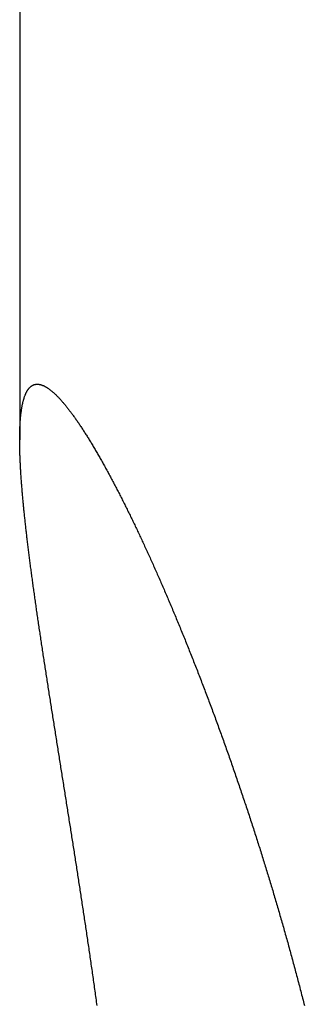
# Model space of a CAD drawing. Extents: x 637 to 3230, y 885 to 2745.
# Tile 60 of 151: x 2025 to 2055, y 1861 to 1963. Entities that reach past the tile are written whole.
import ezdxf

# ---------------------------------------------------------------- set-up
doc = ezdxf.new("R2010")
doc.units = 0
doc.layers.add('KF_GRAVIS_15_LEFT', color=7, linetype='CONTINUOUS')

# ---------------------------------------------------------------- blocks, each defined once
blk = doc.blocks.new('*U13')
at = {"layer": 'KF_GRAVIS_15_LEFT'}
for p, q in [((-191.5946, -75.6962), (-191.5946, -322.3231)), ((-191.5946, -322.3231), (-191.5946, -333.6489))]:
    blk.add_line(p, q, dxfattribs=at)
for points in [[(-183.549, -392.328, 0), (-183.576, -392.14, 0), (-183.602, -391.952, 0), (-183.628, -391.764, 0), (-183.654, -391.576, 0), (-183.68, -391.389, 0), (-183.707, -391.202, 0), (-183.733, -391.014, 0), (-183.759, -390.828, 0), (-183.786, -390.641, 0), (-183.812, -390.454, 0), (-183.838, -390.268, 0), (-183.865, -390.082, 0), (-183.891, -389.896, 0), (-183.918, -389.71, 0), (-183.944, -389.525, 0), (-183.971, -389.34, 0), (-183.997, -389.155, 0), (-184.024, -388.97, 0), (-184.05, -388.785, 0), (-184.077, -388.601, 0), (-184.103, -388.416, 0), (-184.13, -388.232, 0), (-184.156, -388.048, 0), (-184.183, -387.865, 0), (-184.21, -387.681, 0), (-184.236, -387.498, 0), (-184.263, -387.315, 0), (-184.29, -387.133, 0), (-184.316, -386.95, 0), (-184.343, -386.768, 0), (-184.37, -386.586, 0), (-184.396, -386.404, 0), (-184.423, -386.222, 0), (-184.45, -386.041, 0), (-184.476, -385.86, 0), (-184.503, -385.679, 0), (-184.53, -385.498, 0), (-184.556, -385.318, 0), (-184.583, -385.137, 0), (-184.61, -384.957, 0), (-184.637, -384.778, 0), (-184.663, -384.598, 0), (-184.69, -384.419, 0), (-184.717, -384.24, 0), (-184.743, -384.061, 0), (-184.77, -383.882, 0), (-184.797, -383.704, 0), (-184.824, -383.526, 0), (-184.85, -383.348, 0), (-184.877, -383.17, 0), (-184.904, -382.993, 0), (-184.931, -382.816, 0), (-184.957, -382.639, 0), (-184.984, -382.462, 0), (-185.011, -382.286, 0), (-185.037, -382.11, 0), (-185.064, -381.934, 0), (-185.091, -381.758, 0), (-185.117, -381.583, 0), (-185.144, -381.408, 0), (-185.171, -381.233, 0), (-185.197, -381.058, 0), (-185.224, -380.884, 0), (-185.25, -380.71, 0), (-185.277, -380.536, 0), (-185.304, -380.363, 0), (-185.33, -380.189, 0), (-185.357, -380.016, 0), (-185.383, -379.843, 0), (-185.41, -379.671, 0), (-185.436, -379.499, 0), (-185.463, -379.327, 0), (-185.489, -379.155, 0), (-185.516, -378.984, 0), (-185.542, -378.812, 0), (-185.569, -378.641, 0), (-185.595, -378.47, 0), (-185.622, -378.298, 0), (-185.648, -378.126, 0), (-185.675, -377.954, 0), (-185.702, -377.782, 0), (-185.729, -377.61, 0), (-185.756, -377.437, 0), (-185.782, -377.264, 0), (-185.809, -377.092, 0), (-185.836, -376.919, 0), (-185.863, -376.745, 0), (-185.89, -376.572, 0), (-185.918, -376.399, 0), (-185.945, -376.225, 0), (-185.972, -376.051, 0), (-185.999, -375.878, 0), (-186.027, -375.704, 0), (-186.054, -375.53, 0), (-186.081, -375.355, 0), (-186.109, -375.181, 0), (-186.136, -375.007, 0), (-186.164, -374.832, 0), (-186.191, -374.657, 0), (-186.219, -374.483, 0), (-186.246, -374.308, 0), (-186.274, -374.133, 0), (-186.301, -373.958, 0), (-186.329, -373.783, 0), (-186.357, -373.607, 0), (-186.384, -373.432, 0), (-186.412, -373.257, 0), (-186.44, -373.081, 0), (-186.468, -372.906, 0), (-186.495, -372.73, 0), (-186.523, -372.555, 0), (-186.551, -372.379, 0), (-186.579, -372.203, 0), (-186.607, -372.027, 0), (-186.635, -371.851, 0), (-186.663, -371.675, 0), (-186.691, -371.5, 0), (-186.719, -371.324, 0), (-186.747, -371.148, 0), (-186.774, -370.971, 0), (-186.802, -370.795, 0), (-186.83, -370.619, 0), (-186.858, -370.443, 0), (-186.886, -370.267, 0), (-186.914, -370.091, 0), (-186.943, -369.915, 0), (-186.971, -369.739, 0), (-186.999, -369.562, 0), (-187.027, -369.386, 0), (-187.055, -369.21, 0), (-187.083, -369.034, 0), (-187.111, -368.858, 0), (-187.139, -368.682, 0), (-187.167, -368.506, 0), (-187.195, -368.33, 0), (-187.223, -368.153, 0), (-187.251, -367.977, 0), (-187.279, -367.801, 0), (-187.307, -367.626, 0), (-187.335, -367.45, 0), (-187.363, -367.274, 0), (-187.391, -367.098, 0), (-187.419, -366.922, 0), (-187.447, -366.747, 0), (-187.475, -366.571, 0), (-187.503, -366.395, 0), (-187.531, -366.22, 0), (-187.559, -366.044, 0), (-187.587, -365.869, 0), (-187.614, -365.694, 0), (-187.642, -365.519, 0), (-187.67, -365.343, 0), (-187.698, -365.168, 0), (-187.726, -364.994, 0), (-187.754, -364.819, 0), (-187.781, -364.644, 0), (-187.809, -364.469, 0), (-187.837, -364.295, 0), (-187.864, -364.12, 0), (-187.892, -363.946, 0), (-187.92, -363.772, 0), (-187.947, -363.598, 0), (-187.975, -363.424, 0), (-188.002, -363.25, 0), (-188.03, -363.076, 0), (-188.057, -362.903, 0), (-188.085, -362.73, 0), (-188.112, -362.556, 0), (-188.14, -362.383, 0), (-188.167, -362.21, 0), (-188.194, -362.037, 0), (-188.221, -361.865, 0), (-188.249, -361.692, 0), (-188.276, -361.52, 0), (-188.303, -361.348, 0), (-188.33, -361.176, 0), (-188.357, -361.004, 0), (-188.384, -360.832, 0), (-188.411, -360.661, 0), (-188.438, -360.49, 0), (-188.465, -360.319, 0), (-188.491, -360.148, 0), (-188.518, -359.977, 0), (-188.545, -359.807, 0), (-188.571, -359.636, 0), (-188.598, -359.466, 0), (-188.625, -359.296, 0), (-188.651, -359.127, 0), (-188.678, -358.957, 0), (-188.704, -358.788, 0), (-188.73, -358.619, 0), (-188.756, -358.45, 0), (-188.783, -358.282, 0), (-188.809, -358.114, 0), (-188.835, -357.945, 0), (-188.861, -357.778, 0), (-188.887, -357.61, 0), (-188.912, -357.443, 0), (-188.938, -357.276, 0), (-188.964, -357.109, 0), (-188.99, -356.942, 0), (-189.015, -356.776, 0), (-189.041, -356.61, 0), (-189.066, -356.444, 0), (-189.091, -356.278, 0), (-189.117, -356.113, 0), (-189.142, -355.948, 0), (-189.167, -355.783, 0), (-189.192, -355.619, 0), (-189.217, -355.454, 0), (-189.242, -355.29, 0), (-189.267, -355.127, 0), (-189.291, -354.963, 0), (-189.316, -354.8, 0), (-189.34, -354.637, 0), (-189.365, -354.475, 0), (-189.389, -354.313, 0), (-189.414, -354.151, 0), (-189.438, -353.989, 0), (-189.462, -353.828, 0), (-189.486, -353.667, 0), (-189.51, -353.507, 0), (-189.534, -353.346, 0), (-189.557, -353.186, 0), (-189.581, -353.027, 0), (-189.605, -352.867, 0), (-189.628, -352.708, 0), (-189.651, -352.55, 0), (-189.675, -352.391, 0), (-189.698, -352.233, 0), (-189.721, -352.076, 0), (-189.744, -351.918, 0), (-189.767, -351.762, 0), (-189.789, -351.605, 0), (-189.812, -351.449, 0), (-189.834, -351.293, 0), (-189.857, -351.137, 0), (-189.879, -350.982, 0), (-189.901, -350.828, 0), (-189.923, -350.673, 0), (-189.945, -350.519, 0), (-189.967, -350.366, 0), (-189.989, -350.212, 0), (-190.011, -350.06, 0), (-190.032, -349.907, 0), (-190.054, -349.755, 0), (-190.075, -349.603, 0), (-190.096, -349.452, 0), (-190.117, -349.301, 0), (-190.138, -349.151, 0), (-190.159, -349.001, 0), (-190.179, -348.851, 0), (-190.2, -348.702, 0), (-190.22, -348.553, 0), (-190.241, -348.404, 0), (-190.261, -348.256, 0), (-190.281, -348.109, 0), (-190.301, -347.962, 0), (-190.321, -347.815, 0), (-190.341, -347.669, 0), (-190.36, -347.523, 0), (-190.38, -347.377, 0), (-190.399, -347.232, 0), (-190.418, -347.088, 0), (-190.437, -346.944, 0), (-190.456, -346.8, 0), (-190.475, -346.657, 0), (-190.493, -346.514, 0), (-190.512, -346.372, 0), (-190.53, -346.23, 0), (-190.548, -346.088, 0), (-190.567, -345.947, 0), (-190.585, -345.807, 0), (-190.602, -345.667, 0), (-190.62, -345.527, 0), (-190.638, -345.388, 0), (-190.655, -345.249, 0), (-190.672, -345.111, 0), (-190.689, -344.974, 0), (-190.706, -344.836, 0), (-190.723, -344.7, 0), (-190.74, -344.564, 0), (-190.756, -344.428, 0), (-190.773, -344.293, 0), (-190.789, -344.158, 0), (-190.805, -344.024, 0), (-190.821, -343.89, 0), (-190.837, -343.756, 0), (-190.853, -343.624, 0), (-190.868, -343.491, 0), (-190.883, -343.36, 0), (-190.899, -343.229, 0), (-190.914, -343.098, 0), (-190.929, -342.968, 0), (-190.943, -342.838, 0), (-190.958, -342.709, 0), (-190.972, -342.58, 0), (-190.987, -342.452, 0), (-191.001, -342.324, 0), (-191.015, -342.195, 0), (-191.029, -342.067, 0), (-191.043, -341.94, 0), (-191.056, -341.812, 0), (-191.07, -341.684, 0), (-191.083, -341.557, 0), (-191.097, -341.429, 0), (-191.11, -341.302, 0), (-191.123, -341.175, 0), (-191.136, -341.048, 0), (-191.149, -340.922, 0), (-191.162, -340.795, 0), (-191.174, -340.669, 0), (-191.187, -340.543, 0), (-191.199, -340.417, 0), (-191.211, -340.292, 0), (-191.223, -340.166, 0), (-191.235, -340.041, 0), (-191.247, -339.916, 0), (-191.258, -339.792, 0), (-191.27, -339.667, 0), (-191.281, -339.543, 0), (-191.292, -339.42, 0), (-191.303, -339.296, 0), (-191.313, -339.173, 0), (-191.324, -339.05, 0), (-191.334, -338.927, 0), (-191.345, -338.805, 0), (-191.355, -338.683, 0), (-191.365, -338.562, 0), (-191.374, -338.44, 0), (-191.384, -338.32, 0), (-191.393, -338.199, 0), (-191.402, -338.079, 0), (-191.411, -337.959, 0), (-191.42, -337.84, 0), (-191.429, -337.721, 0), (-191.437, -337.602, 0), (-191.445, -337.484, 0), (-191.453, -337.366, 0), (-191.461, -337.249, 0), (-191.469, -337.132, 0), (-191.476, -337.016, 0), (-191.483, -336.9, 0), (-191.49, -336.784, 0), (-191.497, -336.669, 0), (-191.504, -336.555, 0), (-191.51, -336.44, 0), (-191.516, -336.327, 0), (-191.522, -336.214, 0), (-191.528, -336.101, 0), (-191.533, -335.989, 0), (-191.539, -335.877, 0), (-191.544, -335.766, 0), (-191.548, -335.656, 0), (-191.553, -335.546, 0), (-191.557, -335.436, 0), (-191.561, -335.327, 0), (-191.565, -335.219, 0), (-191.569, -335.111, 0), (-191.572, -335.004, 0), (-191.576, -334.898, 0), (-191.578, -334.791, 0), (-191.581, -334.686, 0), (-191.584, -334.581, 0), (-191.586, -334.477, 0), (-191.588, -334.373, 0), (-191.589, -334.27, 0), (-191.591, -334.168, 0), (-191.592, -334.066, 0), (-191.593, -333.965, 0), (-191.594, -333.864, 0), (-191.594, -333.764, 0), (-191.594, -333.665, 0), (-191.594, -333.567, 0), (-191.594, -333.469, 0), (-191.593, -333.372, 0), (-191.592, -333.275, 0), (-191.591, -333.179, 0), (-191.59, -333.084, 0), (-191.588, -332.99, 0), (-191.586, -332.896, 0), (-191.584, -332.803, 0), (-191.582, -332.711, 0), (-191.579, -332.619, 0), (-191.576, -332.528, 0), (-191.572, -332.438, 0), (-191.569, -332.349, 0), (-191.565, -332.26, 0), (-191.561, -332.172, 0), (-191.556, -332.085, 0), (-191.551, -331.999, 0), (-191.546, -331.913, 0), (-191.541, -331.829, 0), (-191.535, -331.745, 0), (-191.53, -331.662, 0), (-191.523, -331.579, 0), (-191.517, -331.498, 0), (-191.51, -331.417, 0), (-191.503, -331.337, 0), (-191.495, -331.258, 0), (-191.488, -331.18, 0), (-191.48, -331.102, 0), (-191.471, -331.025, 0), (-191.463, -330.95, 0), (-191.454, -330.874, 0), (-191.445, -330.8, 0), (-191.435, -330.727, 0), (-191.425, -330.654, 0), (-191.415, -330.583, 0), (-191.405, -330.512, 0), (-191.394, -330.442, 0), (-191.383, -330.373, 0), (-191.372, -330.305, 0), (-191.36, -330.237, 0), (-191.348, -330.171, 0), (-191.336, -330.105, 0), (-191.323, -330.041, 0), (-191.31, -329.977, 0), (-191.297, -329.914, 0), (-191.284, -329.852, 0), (-191.27, -329.791, 0), (-191.256, -329.73, 0), (-191.241, -329.671, 0), (-191.226, -329.613, 0), (-191.211, -329.555, 0), (-191.196, -329.498, 0), (-191.18, -329.443, 0), (-191.164, -329.388, 0), (-191.148, -329.334, 0), (-191.131, -329.281, 0), (-191.114, -329.229, 0), (-191.097, -329.178, 0), (-191.08, -329.128, 0), (-191.062, -329.079, 0), (-191.043, -329.031, 0), (-191.025, -328.984, 0), (-191.006, -328.938, 0), (-190.987, -328.893, 0), (-190.967, -328.848, 0), (-190.947, -328.805, 0), (-190.927, -328.763, 0), (-190.907, -328.721, 0), (-190.886, -328.681, 0), (-190.865, -328.642, 0), (-190.843, -328.603, 0), (-190.822, -328.566, 0), (-190.8, -328.529, 0), (-190.777, -328.494, 0), (-190.755, -328.459, 0), (-190.732, -328.426, 0), (-190.708, -328.393, 0), (-190.685, -328.362, 0), (-190.661, -328.331, 0), (-190.636, -328.301, 0), (-190.612, -328.273, 0), (-190.587, -328.245, 0), (-190.562, -328.218, 0), (-190.536, -328.193, 0), (-190.511, -328.168, 0), (-190.485, -328.144, 0), (-190.458, -328.121, 0), (-190.432, -328.099, 0), (-190.405, -328.078, 0), (-190.377, -328.059, 0), (-190.35, -328.04, 0), (-190.322, -328.022, 0), (-190.294, -328.005, 0), (-190.265, -327.989, 0), (-190.237, -327.973, 0), (-190.208, -327.959, 0), (-190.178, -327.946, 0), (-190.149, -327.934, 0), (-190.119, -327.923, 0), (-190.089, -327.913, 0), (-190.058, -327.904, 0), (-190.028, -327.895, 0), (-189.997, -327.888, 0), (-189.965, -327.882, 0), (-189.934, -327.876, 0), (-189.902, -327.872, 0), (-189.87, -327.869, 0), (-189.837, -327.866, 0), (-189.804, -327.865, 0), (-189.772, -327.864, 0)], [(-189.772, -327.864, 0), (-189.739, -327.865, 0), (-189.706, -327.866, 0), (-189.673, -327.868, 0), (-189.639, -327.872, 0), (-189.605, -327.876, 0), (-189.571, -327.881, 0), (-189.537, -327.887, 0), (-189.502, -327.894, 0), (-189.467, -327.902, 0), (-189.431, -327.911, 0), (-189.395, -327.921, 0), (-189.359, -327.931, 0), (-189.323, -327.943, 0), (-189.286, -327.956, 0), (-189.249, -327.969, 0), (-189.212, -327.984, 0), (-189.174, -327.999, 0), (-189.137, -328.015, 0), (-189.098, -328.032, 0), (-189.06, -328.051, 0), (-189.021, -328.07, 0), (-188.982, -328.09, 0), (-188.943, -328.111, 0), (-188.903, -328.133, 0), (-188.863, -328.156, 0), (-188.823, -328.179, 0), (-188.782, -328.204, 0), (-188.741, -328.23, 0), (-188.7, -328.256, 0), (-188.658, -328.284, 0), (-188.617, -328.312, 0), (-188.575, -328.342, 0), (-188.532, -328.372, 0), (-188.49, -328.403, 0), (-188.447, -328.435, 0), (-188.404, -328.468, 0), (-188.36, -328.503, 0), (-188.316, -328.538, 0), (-188.272, -328.573, 0), (-188.228, -328.61, 0), (-188.184, -328.648, 0), (-188.139, -328.687, 0), (-188.094, -328.726, 0), (-188.048, -328.767, 0), (-188.002, -328.809, 0), (-187.957, -328.851, 0), (-187.91, -328.894, 0), (-187.864, -328.939, 0), (-187.817, -328.984, 0), (-187.77, -329.03, 0), (-187.723, -329.077, 0), (-187.675, -329.125, 0), (-187.627, -329.174, 0), (-187.579, -329.224, 0), (-187.531, -329.275, 0), (-187.482, -329.327, 0), (-187.433, -329.379, 0), (-187.384, -329.433, 0), (-187.335, -329.487, 0), (-187.285, -329.542, 0), (-187.236, -329.598, 0), (-187.185, -329.655, 0), (-187.135, -329.713, 0), (-187.085, -329.772, 0), (-187.034, -329.832, 0), (-186.983, -329.892, 0), (-186.932, -329.953, 0), (-186.88, -330.016, 0), (-186.828, -330.079, 0), (-186.777, -330.143, 0), (-186.724, -330.207, 0), (-186.672, -330.273, 0), (-186.62, -330.339, 0), (-186.567, -330.407, 0), (-186.514, -330.475, 0), (-186.461, -330.544, 0), (-186.407, -330.613, 0), (-186.354, -330.684, 0), (-186.3, -330.755, 0), (-186.246, -330.827, 0), (-186.192, -330.9, 0), (-186.137, -330.974, 0), (-186.083, -331.049, 0), (-186.028, -331.124, 0), (-185.973, -331.2, 0), (-185.918, -331.277, 0), (-185.862, -331.355, 0), (-185.807, -331.433, 0), (-185.751, -331.513, 0), (-185.695, -331.593, 0), (-185.639, -331.673, 0), (-185.583, -331.755, 0), (-185.527, -331.837, 0), (-185.47, -331.92, 0), (-185.413, -332.004, 0), (-185.356, -332.089, 0), (-185.299, -332.174, 0), (-185.242, -332.26, 0), (-185.185, -332.347, 0), (-185.127, -332.434, 0), (-185.07, -332.523, 0), (-185.012, -332.611, 0), (-184.954, -332.701, 0), (-184.896, -332.791, 0), (-184.837, -332.882, 0), (-184.779, -332.974, 0), (-184.72, -333.067, 0), (-184.662, -333.16, 0), (-184.603, -333.253, 0), (-184.544, -333.348, 0), (-184.485, -333.443, 0), (-184.426, -333.538, 0), (-184.366, -333.635, 0), (-184.307, -333.732, 0), (-184.248, -333.829, 0), (-184.188, -333.928, 0), (-184.128, -334.026, 0), (-184.068, -334.126, 0), (-184.008, -334.226, 0), (-183.948, -334.327, 0), (-183.888, -334.428, 0), (-183.828, -334.53, 0), (-183.767, -334.632, 0), (-183.707, -334.735, 0), (-183.646, -334.839, 0), (-183.586, -334.943, 0), (-183.525, -335.048, 0), (-183.464, -335.153, 0), (-183.403, -335.259, 0), (-183.342, -335.365, 0), (-183.281, -335.472, 0), (-183.22, -335.579, 0), (-183.159, -335.687, 0), (-183.098, -335.796, 0), (-183.037, -335.905, 0), (-182.975, -336.014, 0), (-182.914, -336.124, 0), (-182.852, -336.234, 0), (-182.791, -336.345, 0), (-182.729, -336.456, 0), (-182.668, -336.568, 0), (-182.606, -336.681, 0), (-182.544, -336.793, 0), (-182.483, -336.907, 0), (-182.421, -337.02, 0), (-182.359, -337.134, 0), (-182.297, -337.249, 0), (-182.235, -337.364, 0), (-182.174, -337.479, 0), (-182.112, -337.595, 0), (-182.05, -337.711, 0), (-181.988, -337.827, 0), (-181.926, -337.944, 0), (-181.864, -338.062, 0), (-181.802, -338.179, 0), (-181.74, -338.297, 0), (-181.678, -338.416, 0), (-181.616, -338.534, 0), (-181.554, -338.653, 0), (-181.492, -338.773, 0), (-181.431, -338.892, 0), (-181.369, -339.012, 0), (-181.307, -339.132, 0), (-181.245, -339.253, 0), (-181.183, -339.374, 0), (-181.121, -339.495, 0), (-181.06, -339.616, 0), (-180.998, -339.738, 0), (-180.936, -339.86, 0), (-180.874, -339.982, 0), (-180.813, -340.105, 0), (-180.751, -340.227, 0), (-180.69, -340.35, 0), (-180.628, -340.473, 0), (-180.567, -340.597, 0), (-180.505, -340.72, 0), (-180.444, -340.844, 0), (-180.383, -340.968, 0), (-180.321, -341.092, 0), (-180.26, -341.216, 0), (-180.199, -341.341, 0), (-180.138, -341.465, 0), (-180.077, -341.59, 0), (-180.016, -341.715, 0), (-179.956, -341.84, 0), (-179.895, -341.965, 0), (-179.834, -342.091, 0), (-179.774, -342.216, 0), (-179.713, -342.342, 0), (-179.653, -342.467, 0), (-179.593, -342.593, 0), (-179.532, -342.719, 0), (-179.472, -342.846, 0), (-179.411, -342.973, 0), (-179.351, -343.1, 0), (-179.29, -343.228, 0), (-179.229, -343.357, 0), (-179.168, -343.486, 0), (-179.108, -343.615, 0), (-179.046, -343.745, 0), (-178.985, -343.876, 0), (-178.924, -344.007, 0), (-178.863, -344.138, 0), (-178.801, -344.27, 0), (-178.74, -344.403, 0), (-178.678, -344.535, 0), (-178.616, -344.669, 0), (-178.555, -344.803, 0), (-178.493, -344.937, 0), (-178.431, -345.072, 0), (-178.369, -345.207, 0), (-178.307, -345.342, 0), (-178.245, -345.479, 0), (-178.182, -345.615, 0), (-178.12, -345.752, 0), (-178.058, -345.89, 0), (-177.995, -346.027, 0), (-177.933, -346.166, 0), (-177.87, -346.305, 0), (-177.807, -346.444, 0), (-177.745, -346.583, 0), (-177.682, -346.724, 0), (-177.619, -346.864, 0), (-177.556, -347.005, 0), (-177.493, -347.146, 0), (-177.43, -347.288, 0), (-177.367, -347.43, 0), (-177.304, -347.573, 0), (-177.241, -347.716, 0), (-177.177, -347.859, 0), (-177.114, -348.003, 0), (-177.051, -348.148, 0), (-176.987, -348.292, 0), (-176.924, -348.437, 0), (-176.86, -348.583, 0), (-176.797, -348.729, 0), (-176.733, -348.875, 0), (-176.67, -349.022, 0), (-176.606, -349.169, 0), (-176.542, -349.316, 0), (-176.478, -349.464, 0), (-176.415, -349.612, 0), (-176.351, -349.761, 0), (-176.287, -349.91, 0), (-176.223, -350.059, 0), (-176.159, -350.209, 0), (-176.095, -350.359, 0), (-176.031, -350.509, 0), (-175.967, -350.66, 0), (-175.903, -350.811, 0), (-175.839, -350.963, 0), (-175.775, -351.115, 0), (-175.711, -351.267, 0), (-175.647, -351.42, 0), (-175.582, -351.573, 0), (-175.518, -351.726, 0), (-175.454, -351.88, 0), (-175.39, -352.033, 0), (-175.326, -352.188, 0), (-175.261, -352.342, 0), (-175.197, -352.497, 0), (-175.133, -352.653, 0), (-175.069, -352.808, 0), (-175.004, -352.964, 0), (-174.94, -353.121, 0), (-174.876, -353.277, 0), (-174.811, -353.434, 0), (-174.747, -353.591, 0), (-174.683, -353.749, 0), (-174.618, -353.907, 0), (-174.554, -354.065, 0), (-174.49, -354.223, 0), (-174.425, -354.382, 0), (-174.361, -354.541, 0), (-174.297, -354.7, 0), (-174.233, -354.86, 0), (-174.168, -355.019, 0), (-174.104, -355.18, 0), (-174.04, -355.34, 0), (-173.976, -355.501, 0), (-173.911, -355.662, 0), (-173.847, -355.823, 0), (-173.783, -355.984, 0), (-173.719, -356.146, 0), (-173.655, -356.308, 0), (-173.59, -356.47, 0), (-173.526, -356.633, 0), (-173.462, -356.795, 0), (-173.398, -356.958, 0), (-173.334, -357.122, 0), (-173.27, -357.285, 0), (-173.206, -357.449, 0), (-173.142, -357.613, 0), (-173.078, -357.777, 0), (-173.014, -357.941, 0), (-172.95, -358.106, 0), (-172.887, -358.271, 0), (-172.823, -358.436, 0), (-172.759, -358.601, 0), (-172.695, -358.767, 0), (-172.632, -358.933, 0), (-172.568, -359.098, 0), (-172.504, -359.265, 0), (-172.441, -359.431, 0), (-172.377, -359.597, 0), (-172.314, -359.764, 0), (-172.25, -359.931, 0), (-172.187, -360.098, 0), (-172.124, -360.266, 0), (-172.061, -360.433, 0), (-171.997, -360.601, 0), (-171.934, -360.769, 0), (-171.871, -360.937, 0), (-171.808, -361.105, 0), (-171.745, -361.273, 0), (-171.682, -361.442, 0), (-171.619, -361.611, 0), (-171.557, -361.78, 0), (-171.494, -361.949, 0), (-171.431, -362.118, 0), (-171.369, -362.287, 0), (-171.306, -362.457, 0), (-171.244, -362.626, 0), (-171.181, -362.796, 0), (-171.119, -362.966, 0), (-171.057, -363.136, 0), (-170.995, -363.306, 0), (-170.933, -363.476, 0), (-170.871, -363.647, 0), (-170.809, -363.817, 0), (-170.747, -363.988, 0), (-170.685, -364.159, 0), (-170.623, -364.33, 0), (-170.562, -364.501, 0), (-170.5, -364.672, 0), (-170.439, -364.843, 0), (-170.377, -365.014, 0), (-170.316, -365.186, 0), (-170.255, -365.357, 0), (-170.194, -365.529, 0), (-170.133, -365.7, 0), (-170.072, -365.872, 0), (-170.011, -366.044, 0), (-169.95, -366.215, 0), (-169.889, -366.387, 0), (-169.829, -366.559, 0), (-169.768, -366.731, 0), (-169.708, -366.904, 0), (-169.647, -367.076, 0), (-169.587, -367.248, 0), (-169.527, -367.42, 0), (-169.467, -367.592, 0), (-169.407, -367.765, 0), (-169.347, -367.937, 0), (-169.288, -368.11, 0), (-169.228, -368.282, 0), (-169.169, -368.454, 0), (-169.109, -368.627, 0), (-169.05, -368.799, 0), (-168.991, -368.972, 0), (-168.932, -369.145, 0), (-168.873, -369.317, 0), (-168.814, -369.49, 0), (-168.755, -369.662, 0), (-168.696, -369.835, 0), (-168.638, -370.007, 0), (-168.579, -370.18, 0), (-168.521, -370.352, 0), (-168.463, -370.525, 0), (-168.405, -370.698, 0), (-168.347, -370.87, 0), (-168.289, -371.042, 0), (-168.231, -371.215, 0), (-168.174, -371.387, 0), (-168.116, -371.56, 0), (-168.059, -371.732, 0), (-168.002, -371.904, 0), (-167.945, -372.077, 0), (-167.888, -372.249, 0), (-167.831, -372.421, 0), (-167.774, -372.593, 0), (-167.717, -372.765, 0), (-167.661, -372.937, 0), (-167.605, -373.109, 0), (-167.549, -373.281, 0), (-167.492, -373.453, 0), (-167.437, -373.624, 0), (-167.381, -373.796, 0), (-167.325, -373.968, 0), (-167.27, -374.139, 0), (-167.214, -374.31, 0), (-167.159, -374.482, 0), (-167.104, -374.653, 0), (-167.049, -374.824, 0), (-166.994, -374.995, 0), (-166.94, -375.166, 0), (-166.885, -375.337, 0), (-166.831, -375.507, 0), (-166.777, -375.678, 0), (-166.722, -375.848, 0), (-166.669, -376.019, 0), (-166.615, -376.189, 0), (-166.561, -376.359, 0), (-166.508, -376.529, 0), (-166.454, -376.699, 0), (-166.401, -376.868, 0), (-166.348, -377.038, 0), (-166.296, -377.207, 0), (-166.243, -377.376, 0), (-166.19, -377.545, 0), (-166.138, -377.714, 0), (-166.086, -377.883, 0), (-166.034, -378.052, 0), (-165.982, -378.22, 0), (-165.93, -378.388, 0), (-165.879, -378.556, 0), (-165.827, -378.724, 0), (-165.776, -378.892, 0), (-165.725, -379.06, 0), (-165.674, -379.228, 0), (-165.623, -379.396, 0), (-165.572, -379.565, 0), (-165.521, -379.733, 0), (-165.47, -379.902, 0), (-165.419, -380.072, 0), (-165.368, -380.241, 0), (-165.317, -380.411, 0), (-165.266, -380.581, 0), (-165.216, -380.752, 0), (-165.165, -380.922, 0), (-165.114, -381.093, 0), (-165.063, -381.264, 0), (-165.013, -381.435, 0), (-164.962, -381.607, 0), (-164.912, -381.779, 0), (-164.861, -381.951, 0), (-164.811, -382.123, 0), (-164.76, -382.296, 0), (-164.71, -382.469, 0), (-164.659, -382.642, 0), (-164.609, -382.815, 0), (-164.559, -382.988, 0), (-164.509, -383.162, 0), (-164.458, -383.336, 0), (-164.408, -383.51, 0), (-164.358, -383.685, 0), (-164.308, -383.859, 0), (-164.258, -384.034, 0), (-164.208, -384.209, 0), (-164.158, -384.385, 0), (-164.109, -384.56, 0), (-164.059, -384.736, 0), (-164.009, -384.912, 0), (-163.959, -385.089, 0), (-163.91, -385.265, 0), (-163.86, -385.442, 0), (-163.811, -385.619, 0), (-163.761, -385.796, 0), (-163.712, -385.973, 0), (-163.663, -386.151, 0), (-163.613, -386.329, 0), (-163.564, -386.507, 0), (-163.515, -386.685, 0), (-163.466, -386.863, 0), (-163.417, -387.042, 0), (-163.368, -387.221, 0), (-163.319, -387.4, 0), (-163.27, -387.579, 0), (-163.222, -387.759, 0), (-163.173, -387.939, 0), (-163.124, -388.119, 0), (-163.076, -388.299, 0), (-163.027, -388.479, 0), (-162.979, -388.66, 0), (-162.931, -388.84, 0), (-162.882, -389.021, 0), (-162.834, -389.202, 0), (-162.786, -389.384, 0), (-162.738, -389.565, 0), (-162.69, -389.747, 0), (-162.642, -389.929, 0), (-162.595, -390.111, 0), (-162.547, -390.293, 0), (-162.499, -390.476, 0), (-162.452, -390.659, 0), (-162.404, -390.842, 0), (-162.357, -391.025, 0), (-162.309, -391.208, 0), (-162.262, -391.391, 0), (-162.215, -391.575, 0), (-162.168, -391.759, 0), (-162.121, -391.943, 0), (-162.074, -392.127, 0), (-162.027, -392.312, 0)]]:
    blk.add_polyline3d(points, dxfattribs=at)

msp = doc.modelspace()

# ---------------------------------------------------------------- block references
at = {"layer": 'KF_GRAVIS_15_LEFT'}
msp.add_blockref('*U13', (2216.57, 2253.1), dxfattribs=at)

doc.saveas('drawing.dxf')
